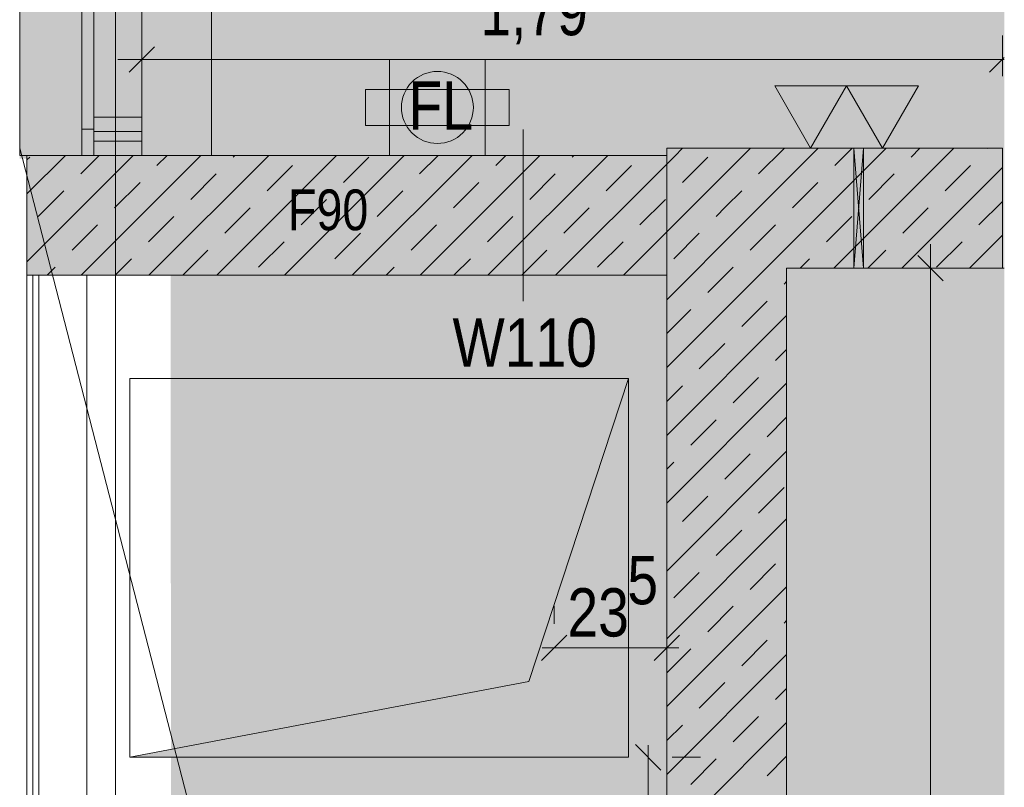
# Model space of a CAD drawing. Extents: x -620 to 300, y 62 to 1162.
# Tile 108 of 256: x 35 to 77, y 703 to 735. Entities that reach past the tile are written whole.
import ezdxf
from ezdxf.lldxf.tags import DXFTag

# ---------------------------------------------------------------- set-up
doc = ezdxf.new("R2010")
doc.units = 0
doc.layers.get('0').update_dxf_attribs({"lineweight": 13})
for name, color, linetype, lineweight, true_color in [('00 -Bauelemente -Dämmung innen', 7, 'Continuous', 9, 0xff7fe6), ('00 -Bauelemente -Gipskarton', 7, 'Continuous', 9, 0xff7fe6), ('00 -Bauelemente -Stahlbeton', 7, 'Continuous', 9, 0xff7fe6), ('30 -34 Innenwände- 1 tragend', 7, 'Continuous', 13, 0xdd0806), ('30 -34 Innenwände- 11 Durchbruch', 4, 'Continuous', 9, 0x00ffff), ('30 -34 Innenwände- 2 nichttragend', 7, 'Continuous', 18, 0xff7fe6), ('30 -34 Innenwände- 4 Türen_Fenster', 7, 'Continuous', 15, 0x9955ff), ('30 -35 Decken- 1 Konstruktion-Träger- Stahlbeton', 7, 'Continuous', 13, 0x33aa00), ('30 -35 Decken- 11 Durchbruch', 5, 'Continuous', 15, 0x0000ff), ('40 -47 Nutzungspez. Anlagen- 4 Feuerlöschanlagen', 7, 'Continuous', 9, 0xff7fff), ('70 -72 Beschriftung- 1 Beschriftung allgemein', 7, 'Continuous', 9, 0xff6633), ('70 -72 Beschriftung- 2 Beschriftung Bauteile', 7, 'Continuous', 9, 0x9999ff), ('70 -76 Bemaßung- 2 Allgemein', 9, 'Continuous', 5, 0x808080), ('iwb_Layout BA_Markierung', 7, 'Continuous', 9, 0xbadcdc), ('iwb_Schraffur_F90_feuerbestaendig', 1, 'Continuous', 13, 0xff0000), ('iwb_Schraffur_Unterzug', 7, 'Continuous', 5, 0xffffcc), ('iwb_Schraffur_Verglasung', 5, 'Continuous', 13, 0x0000ff), ('iwb_Sichtbeton', 2, 'Continuous', 50, 0xffff00), ('iwb_Sichtbeton-Shading', 2, 'Continuous', 50, 0xffff00)]:
    doc.layers.add(name, color=color, linetype=linetype, lineweight=lineweight, true_color=true_color)
for name, color, linetype, lineweight in [('70 -71 Achsen- 1 Gebäudeachsen', 7, 'STRICHPUNKT2-A06G94XR8I', 18), ('70 -75 Raumstempel- 3 Wandstempel', 7, 'Continuous', 50), ('Keine', 7, 'Continuous', 9)]:
    doc.layers.add(name, color=color, linetype=linetype, lineweight=lineweight)
doc.styles.get("Standard").update_dxf_attribs({"font": 'ARIALN.TTF'})
tags = doc.linetypes.add('fein_strichliert-A06G94XS8I', pattern=[4, 1, -2, 1]).pattern_tags.tags
tags[8:9] = [DXFTag(74, 4), DXFTag(75, 0), DXFTag(340, '0'), DXFTag(46, 0.0), DXFTag(50, 0.0), DXFTag(44, 0.0), DXFTag(45, 0.0)]
tags[6:7] = [DXFTag(74, 4), DXFTag(75, 0), DXFTag(340, '0'), DXFTag(46, 0.0), DXFTag(50, 0.0), DXFTag(44, 0.0), DXFTag(45, 0.0)]
tags[4:5] = [DXFTag(74, 4), DXFTag(75, 0), DXFTag(340, '0'), DXFTag(46, 0.0), DXFTag(50, 0.0), DXFTag(44, 0.0), DXFTag(45, 0.0)]
tags = doc.linetypes.add('STRICHPUNKT2-A06G94XR8I', pattern=[12.7, 6.35, -3.175, 0, -3.175]).pattern_tags.tags
tags[10:11] = [DXFTag(74, 4), DXFTag(75, 0), DXFTag(340, '0'), DXFTag(46, 0.0), DXFTag(50, 0.0), DXFTag(44, 0.0), DXFTag(45, 0.0)]
tags[8:9] = [DXFTag(74, 4), DXFTag(75, 0), DXFTag(340, '0'), DXFTag(46, 0.0), DXFTag(50, 0.0), DXFTag(44, 0.0), DXFTag(45, 0.0)]
tags[6:7] = [DXFTag(74, 4), DXFTag(75, 0), DXFTag(340, '0'), DXFTag(46, 0.0), DXFTag(50, 0.0), DXFTag(44, 0.0), DXFTag(45, 0.0)]
tags[4:5] = [DXFTag(74, 4), DXFTag(75, 0), DXFTag(340, '0'), DXFTag(46, 0.0), DXFTag(50, 0.0), DXFTag(44, 0.0), DXFTag(45, 0.0)]

# ---------------------------------------------------------------- blocks, each defined once
blk = doc.blocks.new('Shading-A06G94VT8I', base_point=(-44.915, 989.453))
at = {"layer": 'iwb_Sichtbeton-Shading', "color": 51, "true_color": 0xffff7f}
blk.add_solid([(40.521, 729.153), (40.521, 729.753), (75.421, 729.153), (75.421, 729.753)], dxfattribs=at)
blk = doc.blocks.new('Polygon-A06G94XL8I')
at = {"color": 0, "linetype": 'ByBlock', "lineweight": -2, "ltscale": 0.13}
blk.add_solid([(41.831, 86.61), (41.664, 1083.814), (76.501, 86.518), (76.501, 1083.814)], dxfattribs=at)
blk = doc.blocks.new('Referenz-A06G94XT8I')
at = {"layer": '00 -Bauelemente -Dämmung innen', "color": 0, "linetype": 'Continuous', "lineweight": -2, "ltscale": 0.13}
for p, q in [((36.22, 724.153), (36.22, 613.453)), ((38.22, 724.153), (38.22, 613.453))]:
    blk.add_line(p, q, dxfattribs=at)
at = {"layer": '00 -Bauelemente -Gipskarton', "color": 0, "linetype": 'Continuous', "lineweight": -2, "ltscale": 0.13}
for p, q in [((35.72, 724.153), (35.72, 613.453)), ((35.97, 724.153), (35.97, 613.453)), ((36.22, 724.153), (36.22, 613.453))]:
    blk.add_line(p, q, dxfattribs=at)
at = {"layer": '00 -Bauelemente -Stahlbeton', "color": 0, "linetype": 'Continuous', "lineweight": -2, "ltscale": 0.13}
blk.add_line((76.42, 729.453), (76.42, 724.453), dxfattribs=at)
at = {"layer": '30 -34 Innenwände- 1 tragend', "color": 0, "linetype": 'Continuous', "lineweight": -2, "ltscale": 0.13}
for p, q in [((76.42, 729.453), (62.42, 729.453)), ((62.42, 729.453), (62.42, 613.453)), ((76.42, 729.453), (76.42, 724.453)), ((35.72, 729.153), (38.32, 729.153)), ((35.72, 724.153), (35.72, 729.153)), ((40.52, 729.153), (62.42, 729.153)), ((76.42, 724.453), (67.42, 724.453)), ((67.42, 724.453), (67.42, 672.453)), ((35.72, 724.153), (62.42, 724.153))]:
    blk.add_line(p, q, dxfattribs=at)
at = {"layer": '30 -34 Innenwände- 1 tragend', "color": 0, "lineweight": -2}
for p, q in [((76.42, 729.453), (62.42, 729.453)), ((62.42, 729.453), (62.42, 613.453)), ((62.751, 729.123), (63.081, 729.453)), ((62.751, 729.123), (63.081, 729.453)), ((64.165, 727.709), (65.91, 729.453)), ((64.165, 727.709), (65.91, 729.453)), ((65.579, 726.295), (68.738, 729.453)), ((65.579, 726.295), (68.738, 729.453)), ((66.25, 728.38), (67.311, 729.441)), ((66.25, 728.38), (67.311, 729.441)), ((66.993, 724.88), (71.567, 729.453)), ((66.993, 724.88), (71.567, 729.453)), ((69.395, 724.453), (74.395, 729.453)), ((69.395, 724.453), (74.395, 729.453)), ((69.432, 728.734), (70.152, 729.453)), ((69.432, 728.734), (70.152, 729.453)), ((72.614, 729.087), (72.981, 729.453)), ((72.614, 729.087), (72.981, 729.453)), ((75.796, 729.441), (75.809, 729.453)), ((75.796, 729.441), (75.809, 729.453)), ((35.72, 729.153), (62.42, 729.153)), ((35.72, 727.548), (37.325, 729.153)), ((35.72, 724.72), (40.154, 729.153)), ((35.72, 727.548), (37.325, 729.153)), ((35.72, 724.72), (40.154, 729.153)), ((35.72, 728.963), (35.845, 729.087)), ((35.72, 728.963), (35.845, 729.087)), ((37.966, 728.38), (38.74, 729.153)), ((37.966, 728.38), (38.74, 729.153)), ((37.982, 724.153), (42.982, 729.153)), ((37.982, 724.153), (42.982, 729.153)), ((40.811, 724.153), (45.811, 729.153)), ((40.811, 724.153), (45.811, 729.153)), ((41.148, 728.734), (41.568, 729.153)), ((41.148, 728.734), (41.568, 729.153)), ((43.639, 724.153), (48.639, 729.153)), ((43.639, 724.153), (48.639, 729.153)), ((44.33, 729.087), (44.397, 729.153)), ((44.33, 729.087), (44.397, 729.153)), ((46.468, 724.153), (51.468, 729.153)), ((46.468, 724.153), (51.468, 729.153)), ((48.926, 728.026), (49.987, 729.087)), ((48.926, 728.026), (49.987, 729.087)), ((49.296, 724.153), (54.296, 729.153)), ((49.296, 724.153), (54.296, 729.153)), ((52.108, 728.38), (52.882, 729.153)), ((52.108, 728.38), (52.882, 729.153)), ((52.124, 724.153), (57.124, 729.153)), ((52.124, 724.153), (57.124, 729.153)), ((54.953, 724.153), (59.953, 729.153)), ((54.953, 724.153), (59.953, 729.153)), ((55.29, 728.734), (55.71, 729.153)), ((55.29, 728.734), (55.71, 729.153)), ((57.781, 724.153), (62.42, 728.793)), ((57.781, 724.153), (62.42, 728.793)), ((58.472, 729.087), (58.539, 729.153)), ((58.472, 729.087), (58.539, 729.153)), ((62.42, 728.793), (62.751, 729.123)), ((62.42, 728.793), (62.751, 729.123)), ((63.458, 728.416), (64.129, 729.087)), ((63.458, 728.416), (64.129, 729.087)), ((42.562, 727.319), (43.623, 728.38)), ((42.562, 727.319), (43.623, 728.38)), ((45.744, 727.673), (46.805, 728.734)), ((45.744, 727.673), (46.805, 728.734)), ((56.705, 727.319), (57.765, 728.38)), ((56.705, 727.319), (57.765, 728.38)), ((59.887, 727.673), (60.947, 728.734)), ((59.887, 727.673), (60.947, 728.734)), ((63.068, 728.026), (63.458, 728.416)), ((63.068, 728.026), (63.458, 728.416)), ((70.847, 727.319), (71.907, 728.38)), ((70.847, 727.319), (71.907, 728.38)), ((72.223, 724.453), (76.42, 728.65)), ((72.223, 724.453), (76.42, 728.65)), ((74.029, 727.673), (75.089, 728.734)), ((74.029, 727.673), (75.089, 728.734)), ((39.38, 726.966), (40.441, 728.026)), ((39.38, 726.966), (40.441, 728.026)), ((53.523, 726.966), (54.583, 728.026)), ((53.523, 726.966), (54.583, 728.026)), ((67.665, 726.966), (68.725, 728.026)), ((67.665, 726.966), (68.725, 728.026)), ((36.198, 726.612), (37.259, 727.673)), ((36.198, 726.612), (37.259, 727.673)), ((50.341, 726.612), (51.401, 727.673)), ((50.341, 726.612), (51.401, 727.673)), ((62.42, 725.964), (64.165, 727.709)), ((62.42, 725.964), (64.165, 727.709)), ((64.872, 727.002), (65.543, 727.673)), ((64.872, 727.002), (65.543, 727.673)), ((47.159, 726.259), (48.219, 727.319)), ((47.159, 726.259), (48.219, 727.319)), ((61.301, 726.259), (62.361, 727.319)), ((61.301, 726.259), (62.361, 727.319)), ((75.443, 726.259), (76.42, 727.236)), ((75.443, 726.259), (76.42, 727.236)), ((43.977, 725.905), (45.037, 726.966)), ((43.977, 725.905), (45.037, 726.966)), ((58.119, 725.905), (59.179, 726.966)), ((58.119, 725.905), (59.179, 726.966)), ((64.483, 726.612), (64.872, 727.002)), ((64.483, 726.612), (64.872, 727.002)), ((72.261, 725.905), (73.322, 726.966)), ((72.261, 725.905), (73.322, 726.966)), ((40.795, 725.552), (41.855, 726.612)), ((40.795, 725.552), (41.855, 726.612)), ((54.937, 725.552), (55.997, 726.612)), ((54.937, 725.552), (55.997, 726.612)), ((69.079, 725.552), (70.14, 726.612)), ((69.079, 725.552), (70.14, 726.612)), ((37.613, 725.198), (38.673, 726.259)), ((37.613, 725.198), (38.673, 726.259)), ((48.573, 724.844), (49.633, 725.905)), ((48.573, 724.844), (49.633, 725.905)), ((51.755, 725.198), (52.815, 726.259)), ((51.755, 725.198), (52.815, 726.259)), ((60.61, 724.153), (62.42, 725.964)), ((60.61, 724.153), (62.42, 725.964)), ((62.42, 723.136), (65.579, 726.295)), ((62.42, 723.136), (65.579, 726.295)), ((62.715, 724.844), (63.776, 725.905)), ((62.715, 724.844), (63.776, 725.905)), ((66.286, 725.587), (66.958, 726.259)), ((66.286, 725.587), (66.958, 726.259)), ((45.391, 724.491), (46.451, 725.552)), ((45.391, 724.491), (46.451, 725.552)), ((59.533, 724.491), (60.594, 725.552)), ((59.533, 724.491), (60.594, 725.552)), ((65.897, 725.198), (66.286, 725.587)), ((65.897, 725.198), (66.286, 725.587)), ((73.675, 724.491), (74.736, 725.552)), ((73.675, 724.491), (74.736, 725.552)), ((75.052, 724.453), (76.42, 725.822)), ((75.052, 724.453), (76.42, 725.822)), ((42.225, 724.153), (43.27, 725.198)), ((42.225, 724.153), (43.27, 725.198)), ((56.367, 724.153), (57.412, 725.198)), ((56.367, 724.153), (57.412, 725.198)), ((70.809, 724.453), (71.554, 725.198)), ((70.809, 724.453), (71.554, 725.198)), ((39.397, 724.153), (40.088, 724.844)), ((39.397, 724.153), (40.088, 724.844)), ((53.539, 724.153), (54.23, 724.844)), ((53.539, 724.153), (54.23, 724.844)), ((62.42, 720.307), (66.993, 724.88)), ((62.42, 720.307), (66.993, 724.88)), ((67.981, 724.453), (68.372, 724.844)), ((67.981, 724.453), (68.372, 724.844)), ((36.568, 724.153), (36.906, 724.491)), ((36.568, 724.153), (36.906, 724.491)), ((50.71, 724.153), (51.048, 724.491)), ((50.71, 724.153), (51.048, 724.491)), ((64.129, 723.43), (65.19, 724.491)), ((64.129, 723.43), (65.19, 724.491)), ((67.42, 724.453), (67.42, 606.953)), ((76.42, 724.453), (67.42, 724.453)), ((35.72, 724.153), (62.42, 724.153)), ((67.311, 723.784), (67.42, 723.893)), ((67.311, 723.784), (67.42, 723.893)), ((65.543, 722.016), (66.604, 723.077)), ((65.543, 722.016), (66.604, 723.077)), ((62.42, 721.721), (63.422, 722.723)), ((62.42, 721.721), (63.422, 722.723)), ((62.42, 717.479), (67.42, 722.479)), ((62.42, 717.479), (67.42, 722.479)), ((63.776, 720.248), (64.836, 721.309)), ((63.776, 720.248), (64.836, 721.309)), ((66.958, 720.602), (67.42, 721.065)), ((66.958, 720.602), (67.42, 721.065)), ((65.19, 718.834), (66.25, 719.895)), ((65.19, 718.834), (66.25, 719.895)), ((62.42, 714.65), (67.42, 719.65)), ((62.42, 714.65), (67.42, 719.65)), ((62.42, 718.893), (63.068, 719.541)), ((62.42, 718.893), (63.068, 719.541)), ((63.422, 717.066), (64.483, 718.127)), ((63.422, 717.066), (64.483, 718.127)), ((66.604, 717.42), (67.42, 718.236)), ((66.604, 717.42), (67.42, 718.236)), ((62.42, 711.822), (67.42, 716.822)), ((62.42, 711.822), (67.42, 716.822)), ((64.836, 715.652), (65.897, 716.713)), ((64.836, 715.652), (65.897, 716.713)), ((62.42, 716.065), (62.715, 716.359)), ((62.42, 716.065), (62.715, 716.359)), ((66.25, 714.238), (67.311, 715.298)), ((66.25, 714.238), (67.311, 715.298)), ((63.068, 713.884), (64.129, 714.945)), ((63.068, 713.884), (64.129, 714.945)), ((62.42, 708.994), (67.42, 713.994)), ((62.42, 708.994), (67.42, 713.994)), ((64.483, 712.47), (65.543, 713.531)), ((64.483, 712.47), (65.543, 713.531)), ((65.897, 711.056), (66.958, 712.117)), ((65.897, 711.056), (66.958, 712.117)), ((62.715, 710.702), (63.776, 711.763)), ((62.715, 710.702), (63.776, 711.763)), ((62.42, 706.165), (67.42, 711.165)), ((62.42, 706.165), (67.42, 711.165)), ((64.129, 709.288), (65.19, 710.349)), ((64.129, 709.288), (65.19, 710.349)), ((67.311, 709.642), (67.42, 709.751)), ((67.311, 709.642), (67.42, 709.751)), ((65.543, 707.874), (66.604, 708.935)), ((65.543, 707.874), (66.604, 708.935)), ((62.42, 707.579), (63.422, 708.581)), ((62.42, 707.579), (63.422, 708.581)), ((62.42, 703.337), (67.42, 708.337)), ((62.42, 703.337), (67.42, 708.337)), ((63.776, 706.106), (64.836, 707.167)), ((63.776, 706.106), (64.836, 707.167)), ((66.958, 706.46), (67.42, 706.922)), ((66.958, 706.46), (67.42, 706.922)), ((62.42, 700.508), (67.42, 705.508)), ((62.42, 700.508), (67.42, 705.508)), ((62.42, 704.751), (63.068, 705.399)), ((62.42, 704.751), (63.068, 705.399)), ((65.19, 704.692), (66.25, 705.753)), ((65.19, 704.692), (66.25, 705.753)), ((63.422, 702.924), (64.483, 703.985)), ((63.422, 702.924), (64.483, 703.985)), ((66.604, 703.278), (67.42, 704.094)), ((66.604, 703.278), (67.42, 704.094))]:
    blk.add_line(p, q, dxfattribs=at)
at = {"layer": '30 -34 Innenwände- 11 Durchbruch', "color": 0, "linetype": 'Continuous', "lineweight": -2, "ltscale": 0.13}
for p, q in [((70.22, 729.453), (70.62, 729.453)), ((70.62, 729.453), (70.22, 724.453)), ((70.62, 724.453), (70.22, 729.453)), ((70.22, 724.453), (70.22, 729.453)), ((70.22, 729.453), (70.62, 724.453)), ((70.62, 729.453), (70.22, 724.453)), ((70.62, 724.453), (70.62, 729.453)), ((70.22, 724.453), (70.62, 724.453))]:
    blk.add_line(p, q, dxfattribs=at)
at = {"layer": '30 -34 Innenwände- 11 Durchbruch', "color": 0, "lineweight": -2}
for points in [[(70.22, 724.453), (70.22, 729.453), (70.42, 726.953)], [(70.62, 724.453), (70.42, 726.953), (70.62, 729.453)]]:
    blk.add_solid(points, dxfattribs=at)
at = {"layer": '30 -34 Innenwände- 2 nichttragend', "color": 0, "lineweight": -2}
for p, q in [((40.52, 770.453), (40.52, 729.153)), ((38.02, 729.153), (38.02, 769.953)), ((38.02, 769.953), (38.02, 730.253)), ((38.52, 729.153), (38.52, 769.953)), ((38.52, 730.253), (38.52, 769.953)), ((38.52, 730.753), (40.52, 730.753)), ((38.52, 729.753), (38.52, 730.753)), ((38.52, 730.753), (40.52, 730.753)), ((40.52, 730.753), (40.52, 729.753)), ((38.02, 730.253), (38.52, 730.253)), ((38.52, 730.253), (38.02, 730.253)), ((38.02, 730.253), (38.02, 729.153)), ((38.02, 730.253), (38.52, 730.253)), ((38.52, 729.153), (38.52, 730.253)), ((38.52, 730.153), (40.52, 730.153)), ((40.52, 730.153), (38.52, 730.153)), ((38.52, 730.153), (38.52, 729.153)), ((40.52, 729.153), (40.52, 730.153)), ((38.52, 729.753), (40.52, 729.753)), ((40.52, 729.753), (38.52, 729.753)), ((40.52, 729.153), (38.02, 729.153))]:
    blk.add_line(p, q, dxfattribs=at)
at = {"layer": '30 -34 Innenwände- 2 nichttragend', "color": 0, "linetype": 'Continuous', "lineweight": -2, "ltscale": 0.13}
for p, q in [((35.72, 724.153), (35.72, 613.453)), ((35.72, 724.153), (38.22, 724.153)), ((38.22, 724.153), (38.22, 613.453))]:
    blk.add_line(p, q, dxfattribs=at)
at = {"layer": '30 -34 Innenwände- 4 Türen_Fenster', "color": 0, "linetype": 'Continuous', "lineweight": -2, "ltscale": 0.13}
blk.add_line((76.501, 724.453), (76.42, 724.453), dxfattribs=at)
at = {"layer": '30 -35 Decken- 1 Konstruktion-Träger- Stahlbeton', "color": 0, "linetype": 'fein_strichliert-A06G94XS8I', "lineweight": -2, "ltscale": 0.13}
for p, q in [((35.42, 830.453), (35.42, 729.153)), ((43.42, 830.453), (43.42, 729.153))]:
    blk.add_line(p, q, dxfattribs=at)
at = {"layer": '30 -35 Decken- 1 Konstruktion-Träger- Stahlbeton', "color": 0, "lineweight": -2}
blk.add_line((43.42, 729.153), (35.42, 729.153), dxfattribs=at)
at = {"layer": '30 -35 Decken- 11 Durchbruch', "color": 0, "linetype": 'Continuous', "lineweight": -2, "ltscale": 0.13}
for p, q in [((40.02, 704.053), (40.02, 719.853)), ((40.02, 719.853), (60.82, 719.853)), ((60.82, 719.853), (56.66, 707.213)), ((60.82, 704.053), (60.82, 719.853)), ((56.66, 707.213), (40.02, 704.053)), ((40.02, 704.053), (60.82, 704.053))]:
    blk.add_line(p, q, dxfattribs=at)
at = {"layer": '30 -35 Decken- 11 Durchbruch', "color": 0, "lineweight": -2}
for points in [[(60.82, 704.053), (56.66, 707.213), (60.82, 719.853)], [(56.66, 704.053), (40.02, 704.053), (56.66, 707.213)], [(56.66, 704.053), (56.66, 707.213), (60.82, 704.053)]]:
    blk.add_solid(points, dxfattribs=at)
at = {"layer": '40 -47 Nutzungspez. Anlagen- 4 Feuerlöschanlagen', "color": 0, "linetype": 'Continuous', "lineweight": -2, "ltscale": 0.13}
for p, q in [((50.848, 733.153), (54.848, 733.153)), ((50.848, 729.153), (50.848, 733.153)), ((54.848, 733.153), (54.848, 729.153)), ((52.014, 732.401), (52.14, 732.476)), ((52.14, 732.476), (52.274, 732.539)), ((52.274, 732.539), (52.412, 732.589)), ((52.412, 732.589), (52.555, 732.625)), ((52.555, 732.625), (52.701, 732.646)), ((52.701, 732.646), (52.848, 732.653)), ((52.848, 732.653), (52.995, 732.646)), ((52.995, 732.646), (53.14, 732.625)), ((53.14, 732.625), (53.283, 732.589)), ((53.283, 732.589), (53.422, 732.539)), ((53.422, 732.539), (53.555, 732.476)), ((53.555, 732.476), (53.681, 732.401)), ((51.6, 731.987), (51.688, 732.105)), ((51.688, 732.105), (51.787, 732.214)), ((51.787, 732.214), (51.896, 732.313)), ((51.896, 732.313), (52.014, 732.401)), ((53.681, 732.401), (53.799, 732.313)), ((53.799, 732.313), (53.908, 732.214)), ((53.908, 732.214), (54.007, 732.105)), ((54.007, 732.105), (54.095, 731.987)), ((49.848, 731.903), (55.848, 731.903)), ((49.848, 730.403), (49.848, 731.903)), ((51.412, 731.589), (51.462, 731.727)), ((51.462, 731.727), (51.525, 731.861)), ((51.525, 731.861), (51.6, 731.987)), ((54.095, 731.987), (54.17, 731.861)), ((54.17, 731.861), (54.233, 731.727)), ((54.233, 731.727), (54.283, 731.589)), ((55.848, 731.903), (55.848, 730.403)), ((51.348, 731.153), (51.355, 731.3)), ((51.355, 731.3), (51.376, 731.446)), ((51.376, 731.446), (51.412, 731.589)), ((54.283, 731.589), (54.319, 731.446)), ((54.319, 731.446), (54.34, 731.3)), ((54.34, 731.3), (54.348, 731.153)), ((51.355, 731.006), (51.348, 731.153)), ((51.376, 730.861), (51.355, 731.006)), ((51.412, 730.718), (51.376, 730.861)), ((54.319, 730.861), (54.283, 730.718)), ((54.34, 731.006), (54.319, 730.861)), ((54.348, 731.153), (54.34, 731.006)), ((51.462, 730.579), (51.412, 730.718)), ((51.525, 730.446), (51.462, 730.579)), ((51.6, 730.32), (51.525, 730.446)), ((54.17, 730.446), (54.095, 730.32)), ((54.233, 730.579), (54.17, 730.446)), ((54.283, 730.718), (54.233, 730.579)), ((55.848, 730.403), (49.848, 730.403)), ((51.688, 730.202), (51.6, 730.32)), ((51.787, 730.093), (51.688, 730.202)), ((51.896, 729.994), (51.787, 730.093)), ((53.908, 730.093), (53.799, 729.994)), ((54.007, 730.202), (53.908, 730.093)), ((54.095, 730.32), (54.007, 730.202)), ((52.014, 729.906), (51.896, 729.994)), ((52.14, 729.831), (52.014, 729.906)), ((52.274, 729.768), (52.14, 729.831)), ((52.412, 729.718), (52.274, 729.768)), ((52.555, 729.682), (52.412, 729.718)), ((52.701, 729.661), (52.555, 729.682)), ((52.848, 729.653), (52.701, 729.661)), ((52.995, 729.661), (52.848, 729.653)), ((53.14, 729.682), (52.995, 729.661)), ((53.283, 729.718), (53.14, 729.682)), ((53.422, 729.768), (53.283, 729.718)), ((53.555, 729.831), (53.422, 729.768)), ((53.681, 729.906), (53.555, 729.831)), ((53.799, 729.994), (53.681, 729.906)), ((54.848, 729.153), (50.848, 729.153))]:
    blk.add_line(p, q, dxfattribs=at)
at = {"layer": '70 -71 Achsen- 1 Gebäudeachsen', "color": 0, "linetype": 'STRICHPUNKT2-A06G94XR8I', "lineweight": -2, "ltscale": 0.13}
blk.add_line((39.42, 1084.393), (39.42, 84.953), dxfattribs=at)
at = {"layer": '70 -72 Beschriftung- 1 Beschriftung allgemein', "color": 0, "linetype": 'fein_strichliert-A06G94XS8I', "lineweight": -2, "ltscale": 0.13}
blk.add_line((67.42, 605.453), (35.42, 729.453), dxfattribs=at)
at = {"layer": '70 -72 Beschriftung- 2 Beschriftung Bauteile', "color": 0, "lineweight": -2}
for p, q in [((66.92, 732.052), (68.42, 729.453)), ((69.92, 732.052), (66.92, 732.052)), ((68.42, 729.453), (69.92, 732.052)), ((69.92, 732.052), (71.42, 729.453)), ((72.92, 732.052), (69.92, 732.052)), ((71.42, 729.453), (72.92, 732.052))]:
    blk.add_line(p, q, dxfattribs=at)
at = {"layer": '70 -76 Bemaßung- 2 Allgemein', "color": 0, "linetype": 'Continuous', "lineweight": -2, "ltscale": 0.13}
for p, q in [((40.52, 732.153), (40.52, 734.153)), ((76.42, 732.453), (76.42, 734.153)), ((76.42, 732.453), (76.42, 734.153)), ((39.99, 732.623), (41.051, 733.684)), ((39.52, 733.153), (41.581, 733.153)), ((75.36, 733.153), (41.581, 733.153)), ((76.501, 733.153), (75.36, 733.153)), ((75.42, 733.153), (76.501, 733.153)), ((76.501, 733.234), (75.89, 732.623)), ((75.89, 732.623), (76.501, 733.234)), ((73.42, 725.453), (73.42, 723.393)), ((72.89, 724.984), (73.951, 723.923)), ((70.92, 724.453), (74.42, 724.453)), ((73.42, 673.514), (73.42, 723.393)), ((57.72, 710.375), (57.72, 709.619)), ((62.42, 710.375), (62.42, 709.619)), ((57.19, 708.088), (58.251, 709.149)), ((62.951, 709.149), (61.89, 708.088)), ((57.22, 708.619), (58.781, 708.619)), ((61.36, 708.619), (58.781, 708.619)), ((62.92, 708.619), (61.36, 708.619)), ((61.114, 704.584), (62.175, 703.523)), ((61.645, 704.553), (61.645, 702.993)), ((63.82, 704.053), (62.645, 704.053)), ((61.645, 623.614), (61.645, 702.993))]:
    blk.add_line(p, q, dxfattribs=at)
at = {"layer": 'Keine', "color": 0, "lineweight": -2}
blk.add_line((56.423, 723.069), (56.423, 730.238), dxfattribs=at)
at = {"layer": '40 -47 Nutzungspez. Anlagen- 4 Feuerlöschanlagen', "color": 0, "linetype": 'Continuous', "lineweight": -2, "ltscale": 0.13, "insert": (51.643, 732.236), "char_height": 2.01377, "attachment_point": 1}
blk.add_mtext('{\\fArial Narrow;FL}', dxfattribs=at)
at = {"layer": '70 -75 Raumstempel- 3 Wandstempel', "color": 0, "linetype": 'Continuous', "lineweight": -2, "ltscale": 0.13, "attachment_point": 1}
for s, insert, char_height in [('{\\fArial Narrow;F90}', (46.611, 727.732), 1.7), ('{\\fArial Narrow;W110}', (53.481, 722.353), 2.01377)]:
    blk.add_mtext(s, dxfattribs=dict(at, insert=insert, char_height=char_height))
at = {"layer": '70 -76 Bemaßung- 2 Allgemein', "color": 0, "linetype": 'Continuous', "lineweight": -2, "ltscale": 0.13, "char_height": 2.01377, "attachment_point": 1}
for s, insert in [('{\\fArial Narrow;1,79}', (54.638, 736.179)), ('{\\fArial Narrow;5}', (60.774, 712.447)), ('{\\fArial Narrow;23}', (58.273, 711.104))]:
    blk.add_mtext(s, dxfattribs=dict(at, insert=insert))
blk = doc.blocks.new('Referenz-A06G94XV8I')
at = {"layer": 'iwb_Schraffur_F90_feuerbestaendig', "linetype": 'Continuous', "ltscale": 0.13}
for points in [[(62.421, 724.153), (62.421, 729.149), (75.421, 729.453)], [(62.421, 724.153), (75.421, 729.453), (67.421, 724.453)], [(75.421, 729.453), (62.421, 729.149), (62.421, 729.453)], [(67.421, 724.453), (75.421, 729.453), (75.421, 724.453)], [(62.421, 729.149), (35.721, 724.153), (35.721, 729.153)], [(62.421, 724.153), (35.721, 724.153), (62.421, 729.149)], [(62.421, 724.153), (67.421, 724.453), (67.421, 667.453)], [(67.421, 667.453), (67.421, 724.453), (67.421, 672.453)], [(62.421, 724.153), (67.421, 667.453), (67.421, 608.753)], [(62.421, 724.153), (67.421, 608.753), (67.421, 606.953)], [(62.421, 724.153), (67.421, 606.953), (62.421, 613.453)]]:
    blk.add_solid(points, dxfattribs=at)
at = {"layer": 'iwb_Schraffur_Unterzug', "linetype": 'Continuous', "ltscale": 0.13}
blk.add_solid([(35.421, 729.017), (35.421, 830.453), (43.421, 729.017), (43.421, 830.453)], dxfattribs=at)
at = {"layer": 'iwb_Schraffur_Verglasung', "linetype": 'Continuous', "ltscale": 0.13}
blk.add_solid([(38.921, 770.453), (39.921, 770.453), (38.921, 729.453), (39.921, 729.453)], dxfattribs=at)
at = {"layer": 'iwb_Sichtbeton', "linetype": 'Continuous', "ltscale": 0.5}
blk.add_solid([(40.521, 729.153), (40.521, 729.753), (75.421, 729.153), (75.421, 729.753)], dxfattribs=at)

msp = doc.modelspace()

# ---------------------------------------------------------------- block references
at = {"color": 8, "lineweight": 13, "ltscale": 0.13, "true_color": 0x808080}
msp.add_blockref('Referenz-A06G94XT8I', (0, 0), dxfattribs=at)
at = {"color": 8, "lineweight": 25, "ltscale": 0.25, "true_color": 0x808080}
msp.add_blockref('Referenz-A06G94XV8I', (0, 0), dxfattribs=at)
msp.add_blockref('Shading-A06G94VT8I', (-44.915, 989.453))
at = {"layer": 'iwb_Layout BA_Markierung', "ltscale": 0.13}
msp.add_blockref('Polygon-A06G94XL8I', (0, 0), dxfattribs=at)

doc.saveas('drawing.dxf')
